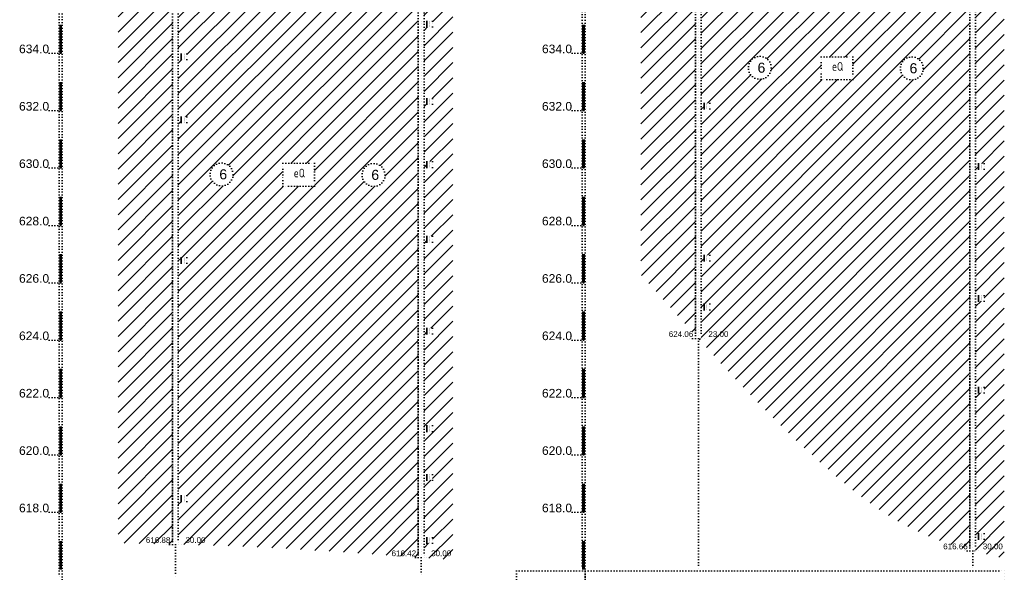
# Model space of a CAD drawing. Header units: millimetres. Extents: x -56135 to 1694203, y -446411 to -23139.
# Tile 40 of 256: x 224613 to 258932, y -137866 to -118606. Entities that reach past the tile are written whole.
import ezdxf

# ---------------------------------------------------------------- set-up
doc = ezdxf.new("R2010")
doc.units = ezdxf.units.MM
doc.linetypes.add('CONTI', pattern=[1, 0, 1])
doc.linetypes.add('L2', pattern=[1, 0, 1])
doc.layers.add('CUT_LRS', color=7, linetype='CONTI')
doc.layers.add('CUT_TST', color=7, linetype='CONTI')
doc.styles.get("Standard").update_dxf_attribs({"font": 'arial.ttf'})
pattern_1 = [(45, (-629.1493, -0.5), (-2.65165, 2.65165), [])]
pattern_2 = [(45, (-1329.967, 1.9), (-2.65165, 2.65165), [])]

# ---------------------------------------------------------------- blocks, each defined once
blk = doc.blocks.new('UZ_970')
at = {"layer": 'CUT_TST', "color": 0}
for p, q in [((0, 0), (0, 2)), ((0, 2), (2, 2)), ((0, 1.8), (2, 1.8)), ((0, 1.6), (2, 1.6)), ((0, 1.4), (2, 1.4)), ((0, 1.2), (2, 1.2)), ((0, 1), (2, 1)), ((0, 0.8), (2, 0.8)), ((0, 0.6), (2, 0.6)), ((0, 0.4), (2, 0.4)), ((0, 0.2), (2, 0.2)), ((2, 0), (0, 0)), ((2, 2), (2, 0))]:
    blk.add_line(p, q, dxfattribs=at)
blk = doc.blocks.new('разрезы геология 1-1')
at = {"layer": 'CUT_LRS', "linetype": 'Continuous'}
h = blk.add_hatch(dxfattribs=at)
h.set_pattern_fill('SUGL_D', color=256, scale=30, style=0)
h.set_pattern_definition(pattern_1)
h.paths.add_polyline_path([(-167.75, 264.2), (-186.75, 266.08), (-186.75, 4.54), (-179.65, 4.39), (-173.27, 4.24), (-167.75, 4.11)])
h.paths.add_polyline_path([(-184.15, 193.1), (-185.15, 191.1), (-186.15, 193.1)], flags=16)
h.paths.add_polyline_path([(-184.16, 186.6), (-175.02, 186.6), (-175.02, 189.6), (-184.16, 189.6)], flags=24)
h.paths.add_polyline_path([(-184.22, 190.38), (-171.08, 190.38), (-171.08, 193.82), (-184.22, 193.82)], flags=24)
h.paths.add_polyline_path([(-177.55, 4.1), (-170.12, 4.1), (-170.12, 7.1), (-177.55, 7.1)], flags=9)
h.paths.add_polyline_path([(-177.55, 264.1), (-169.7, 264.1), (-169.7, 267.1), (-177.55, 267.1)], flags=9)
h = blk.add_hatch(dxfattribs=at)
h.set_pattern_fill('SUGL_D', color=256, scale=30, style=0)
h.set_pattern_definition(pattern_1)
h.paths.add_polyline_path([(-82.1, 245.76), (-87.02, 247.04), (-92.51, 248.51), (-97.64, 249.91), (-102.5, 251.25), (-107.15, 252.54), (-111.66, 253.77), (-116.1, 254.97), (-120.55, 256.13), (-125.09, 257.26), (-129.8, 258.36), (-134.77, 259.43), (-140.09, 260.45), (-145.86, 261.44), (-152.17, 262.37), (-159.1, 263.26), (-165.75, 263.99), (-165.75, 4.06), (-162.35, 3.98), (-157.63, 3.86), (-153.27, 3.73), (-149.2, 3.6), (-145.31, 3.45), (-141.55, 3.3), (-137.89, 3.13), (-134.34, 2.95), (-130.92, 2.77), (-127.61, 2.59), (-124.44, 2.4), (-121.41, 2.22), (-118.51, 2.04), (-115.76, 1.87), (-113.12, 1.71), (-110.56, 1.55), (-108.03, 1.39), (-105.51, 1.22), (-102.95, 1.05), (-100.32, 0.88), (-97.58, 0.69), (-94.71, 0.48), (-91.68, 0.27), (-88.5, 0.04), (-85.16, -0.2), (-82.1, -0.43)])
h.paths.add_polyline_path([(-99.5, 230.5), (-100.5, 232.5), (-98.5, 232.5)], flags=16)
h.paths.add_polyline_path([(-162.75, 216.1), (-164.75, 216.1), (-164.75, 218.1), (-162.75, 218.1)], flags=16)
h.paths.add_polyline_path([(-162.75, 195.1), (-162.75, 193.1), (-164.75, 193.1), (-164.75, 195.1)], flags=16)
h.paths.add_polyline_path([(-162.75, 175.1), (-162.75, 173.1), (-164.75, 173.1), (-164.75, 175.1)], flags=16)
h.paths.add_polyline_path([(-162.75, 260.1), (-164.75, 260.1), (-164.75, 262.1), (-162.75, 262.1)], flags=16)
h.paths.add_polyline_path([(-162.75, 153.1), (-162.75, 151.1), (-164.75, 151.1), (-164.75, 153.1)], flags=16)
h.paths.add_polyline_path([(-118.27, 136.92), (-118.27, 128.92), (-129.27, 128.92), (-129.27, 132.92), (-129.27, 136.92)], flags=16)
h.paths.add_polyline_path([(-93.68, 132.9, -1), (-101.68, 132.9, -1)], flags=16)
h.paths.add_polyline_path([(-146.66, 133.08, -1), (-154.66, 133.08, -1)], flags=16)
h.paths.add_polyline_path([(-162.75, 104.1), (-162.75, 102.1), (-164.75, 102.1), (-164.75, 104.1)], flags=16)
h.paths.add_polyline_path([(-162.75, 21.1), (-162.75, 19.1), (-164.75, 19.1), (-164.75, 21.1)], flags=16)
h.paths.add_polyline_path([(-126.24, 135.79), (-121.31, 135.79), (-121.31, 131.28), (-126.24, 131.28)], flags=8)
h.paths.add_polyline_path([(-99.34, 135.52), (-95.83, 135.52), (-95.83, 130.27), (-99.34, 130.27)], flags=8)
h.paths.add_polyline_path([(-152.31, 135.71), (-148.81, 135.71), (-148.81, 130.46), (-152.31, 130.46)], flags=8)
h.paths.add_polyline_path([(-98.45, 226), (-89.74, 226), (-89.74, 229), (-98.45, 229)], flags=24)
h.paths.add_polyline_path([(-98.57, 229.78), (-85.72, 229.78), (-85.72, 233.22), (-98.57, 233.22)], flags=24)
h.paths.add_polyline_path([(-91.9, -0.5), (-84.47, -0.5), (-84.47, 2.5), (-91.9, 2.5)], flags=9)
h.paths.add_polyline_path([(-91.9, 245.5), (-84.47, 245.5), (-84.47, 248.5), (-91.9, 248.5)], flags=24)
h.paths.add_polyline_path([(-163.75, 4.1), (-157.32, 4.1), (-157.32, 7.1), (-163.75, 7.1)], flags=24)
h = blk.add_hatch(dxfattribs=at)
h.set_pattern_fill('SUGL_D', color=256, scale=30, style=0)
h.set_pattern_definition(pattern_2)
h.paths.add_polyline_path([(110.17, 261.86), (97.09, 261.34), (83.54, 260.89), (70.6, 260.54), (58.38, 260.27), (46.97, 260.08), (36.46, 259.96), (26.94, 259.9), (18.52, 259.9), (17.52, 259.9), (16.52, 259.9), (16.52, 75.9), (15.52, 75.9), (22.72, 67.93), (29.47, 60.66), (35.8, 54.03), (41.78, 47.97), (47.47, 42.41), (52.92, 37.28), (58.18, 32.51), (63.31, 28.04), (68.38, 23.8), (73.48, 19.81), (78.74, 16.08), (84.25, 12.63), (90.14, 9.46), (96.52, 6.61), (103.49, 4.08), (110.17, 2.18)])
h.paths.add_polyline_path([(69.32, 174.08), (69.32, 166.08), (58.32, 166.08), (58.32, 170.08), (58.32, 174.08)], flags=16)
h.paths.add_polyline_path([(93.91, 170.06, -1), (85.91, 170.06, -1)], flags=16)
h.paths.add_polyline_path([(40.93, 170.25, -1), (32.93, 170.25, -1)], flags=16)
h.paths.add_polyline_path([(92.77, 226.9), (91.77, 228.9), (93.77, 228.9)], flags=16)
h.paths.add_polyline_path([(19.52, 157.9), (19.52, 155.9), (17.52, 155.9), (17.52, 157.9)], flags=16)
h.paths.add_polyline_path([(19.52, 208.9), (17.52, 208.9), (17.52, 210.9), (19.52, 210.9)], flags=16)
h.paths.add_polyline_path([(19.52, 230.9), (17.52, 230.9), (17.52, 232.9), (19.52, 232.9)], flags=16)
h.paths.add_polyline_path([(19.52, 104.9), (19.52, 102.9), (17.52, 102.9), (17.52, 104.9)], flags=16)
h.paths.add_polyline_path([(19.52, 256.9), (17.52, 256.9), (17.52, 258.9), (19.52, 258.9)], flags=16)
h.paths.add_polyline_path([(19.52, 87.9), (19.52, 85.9), (17.52, 85.9), (17.52, 87.9)], flags=16)
h.paths.add_polyline_path([(61.35, 172.95), (66.28, 172.95), (66.28, 168.45), (61.35, 168.45)], flags=8)
h.paths.add_polyline_path([(88.25, 172.69), (91.75, 172.69), (91.75, 167.43), (88.25, 167.43)], flags=8)
h.paths.add_polyline_path([(35.27, 172.87), (38.78, 172.87), (38.78, 167.62), (35.27, 167.62)], flags=8)
h.paths.add_polyline_path([(93.78, 222.4), (102.92, 222.4), (102.92, 225.4), (93.78, 225.4)], flags=24)
h.paths.add_polyline_path([(93.69, 226.18), (106.55, 226.18), (106.55, 229.62), (93.69, 229.62)], flags=24)
h.paths.add_polyline_path([(100.36, 1.9), (107.79, 1.9), (107.79, 4.9), (100.36, 4.9)], flags=9)
h.paths.add_polyline_path([(18.51, 75.9), (24.94, 75.9), (24.94, 78.9), (18.51, 78.9)], flags=24)
h = blk.add_hatch(dxfattribs=at)
h.set_pattern_fill('SUGL_D', color=256, scale=30, style=0)
h.set_pattern_definition(pattern_2)
h.paths.add_polyline_path([(122.17, 262.36), (112.17, 261.94), (112.17, 1.9), (111.17, 1.9), (122.17, -0.89)])
h.paths.add_polyline_path([(115.17, 198.9), (115.17, 196.9), (113.17, 196.9), (113.17, 198.9)], flags=16)
h.paths.add_polyline_path([(115.17, 229.9), (113.17, 229.9), (113.17, 231.9), (115.17, 231.9)], flags=16)
h.paths.add_polyline_path([(115.17, 248.9), (113.17, 248.9), (113.17, 250.9), (115.17, 250.9)], flags=16)
h.paths.add_polyline_path([(115.17, 136.9), (115.17, 134.9), (113.17, 134.9), (113.17, 136.9)], flags=16)
h.paths.add_polyline_path([(115.17, 90.9), (115.17, 88.9), (113.17, 88.9), (113.17, 90.9)], flags=16)
h.paths.add_polyline_path([(115.17, 58.9), (115.17, 56.9), (113.17, 56.9), (113.17, 58.9)], flags=16)
h.paths.add_polyline_path([(115.17, 7.9), (115.17, 5.9), (113.17, 5.9), (113.17, 7.9)], flags=16)
h.paths.add_polyline_path([(114.16, 1.9), (120.59, 1.9), (120.59, 4.9), (114.16, 4.9)], flags=24)
h = blk.add_hatch(dxfattribs=at)
h.set_pattern_fill('SUGL_D', color=256, scale=30, style=0)
h.set_pattern_definition(pattern_2)
h.paths.add_polyline_path([(14.52, 259.9), (-4.48, 259.9), (-4.48, 98.08), (14.52, 77.01)])
h.paths.add_polyline_path([(-1.88, 241.9), (-2.88, 239.9), (-3.88, 241.9)], flags=16)
h.paths.add_polyline_path([(-1.91, 235.4), (7.52, 235.4), (7.52, 238.4), (-1.91, 238.4)], flags=24)
h.paths.add_polyline_path([(-1.96, 239.18), (10.9, 239.18), (10.9, 242.62), (-1.96, 242.62)], flags=24)
h = blk.add_hatch(dxfattribs=at)
h.set_pattern_fill('SUGL_D', color=256, scale=30, style=0)
h.set_pattern_definition(pattern_1)
h.paths.add_polyline_path([(-70.1, 242.66), (-80.1, 245.24), (-80.1, -0.58), (-77.99, -0.73), (-74.13, -1.02), (-70.1, -1.31)])
h.paths.add_polyline_path([(-77.1, 186.5), (-77.1, 184.5), (-79.1, 184.5), (-79.1, 186.5)], flags=16)
h.paths.add_polyline_path([(-79.1, 213.5), (-79.1, 215.5), (-77.1, 215.5), (-77.1, 213.5)], flags=16)
h.paths.add_polyline_path([(-77.1, 159.5), (-77.1, 157.5), (-79.1, 157.5), (-79.1, 159.5)], flags=16)
h.paths.add_polyline_path([(-79.1, 236.5), (-79.1, 238.5), (-77.1, 238.5), (-77.1, 236.5)], flags=16)
h.paths.add_polyline_path([(-77.1, 137.5), (-77.1, 135.5), (-79.1, 135.5), (-79.1, 137.5)], flags=16)
h.paths.add_polyline_path([(-77.1, 111.5), (-77.1, 109.5), (-79.1, 109.5), (-79.1, 111.5)], flags=16)
h.paths.add_polyline_path([(-77.1, 79.5), (-77.1, 77.5), (-79.1, 77.5), (-79.1, 79.5)], flags=16)
h.paths.add_polyline_path([(-77.1, 45.5), (-77.1, 43.5), (-79.1, 43.5), (-79.1, 45.5)], flags=16)
h.paths.add_polyline_path([(-77.1, 28.5), (-77.1, 26.5), (-79.1, 26.5), (-79.1, 28.5)], flags=16)
h.paths.add_polyline_path([(-77.1, 6.5), (-77.1, 4.5), (-79.1, 4.5), (-79.1, 6.5)], flags=16)
h.paths.add_polyline_path([(-78.1, -0.5), (-71.67, -0.5), (-71.67, 2.5), (-78.1, 2.5)], flags=24)
for p, q in [((-24.98, 308.94), (-24.98, -5.1)), ((-23.98, 308.94), (-23.98, -18.1)), ((-207.25, 307.15), (-207.25, -7.5)), ((-206.25, 307.15), (-206.25, -20.5)), ((14.52, 305.9), (14.52, 75.9)), ((16.52, 305.9), (16.52, 75.9)), ((-167.75, 304.1), (-167.75, 4.1)), ((-165.75, 304.1), (-165.75, 4.1)), ((-82.1, 299.5), (-82.1, -0.5)), ((-80.1, 299.5), (-80.1, -0.5)), ((110.17, 301.9), (110.17, 1.9)), ((112.17, 301.9), (112.17, 1.9)), ((-167.75, 186.1), (-165.75, 186.1)), ((-82.1, 186.5), (-80.1, 186.5)), ((-82.1, 185.5), (-80.1, 185.5)), ((14.52, 186.9), (16.52, 186.9)), ((14.52, 185.9), (16.52, 185.9)), ((110.17, 186.9), (112.17, 186.9)), ((110.17, 185.9), (112.17, 185.9)), ((-167.75, 185.1), (-165.75, 185.1)), ((-167.75, 184.1), (-165.75, 184.1)), ((-167.75, 183.1), (-165.75, 183.1)), ((-167.75, 182.1), (-165.75, 182.1)), ((-82.1, 184.5), (-80.1, 184.5)), ((-82.1, 183.5), (-80.1, 183.5)), ((-82.1, 182.5), (-80.1, 182.5)), ((14.52, 184.9), (16.52, 184.9)), ((14.52, 183.9), (16.52, 183.9)), ((14.52, 182.9), (16.52, 182.9)), ((14.52, 181.9), (16.52, 181.9)), ((110.17, 184.9), (112.17, 184.9)), ((110.17, 183.9), (112.17, 183.9)), ((110.17, 182.9), (112.17, 182.9)), ((110.17, 181.9), (112.17, 181.9)), ((-167.75, 181.1), (-165.75, 181.1)), ((-167.75, 180.1), (-165.75, 180.1)), ((-167.75, 179.1), (-165.75, 179.1)), ((-82.1, 181.5), (-80.1, 181.5)), ((-82.1, 180.5), (-80.1, 180.5)), ((-82.1, 179.5), (-80.1, 179.5)), ((-82.1, 178.5), (-80.1, 178.5)), ((14.52, 180.9), (16.52, 180.9)), ((14.52, 179.9), (16.52, 179.9)), ((14.52, 178.9), (16.52, 178.9)), ((110.17, 180.9), (112.17, 180.9)), ((110.17, 179.9), (112.17, 179.9)), ((110.17, 178.9), (112.17, 178.9)), ((-210.75, 175.3), (-204.75, 175.3)), ((-167.75, 178.1), (-165.75, 178.1)), ((-167.75, 177.1), (-165.75, 177.1)), ((-167.75, 176.1), (-165.75, 176.1)), ((-167.75, 175.1), (-165.75, 175.1)), ((-82.1, 177.5), (-80.1, 177.5)), ((-82.1, 176.5), (-80.1, 176.5)), ((-82.1, 175.5), (-80.1, 175.5)), ((-28.48, 175.3), (-22.48, 175.3)), ((14.52, 177.9), (16.52, 177.9)), ((14.52, 176.9), (16.52, 176.9)), ((14.52, 175.9), (16.52, 175.9)), ((110.17, 177.9), (112.17, 177.9)), ((110.17, 176.9), (112.17, 176.9)), ((110.17, 175.9), (112.17, 175.9)), ((-167.75, 174.1), (-165.75, 174.1)), ((-167.75, 173.1), (-165.75, 173.1)), ((-167.75, 172.1), (-165.75, 172.1)), ((-82.1, 174.5), (-80.1, 174.5)), ((-82.1, 173.5), (-80.1, 173.5)), ((-82.1, 172.5), (-80.1, 172.5)), ((14.52, 174.9), (16.52, 174.9)), ((14.52, 173.9), (16.52, 173.9)), ((14.52, 172.9), (16.52, 172.9)), ((14.52, 171.9), (16.52, 171.9)), ((110.17, 174.9), (112.17, 174.9)), ((110.17, 173.9), (112.17, 173.9)), ((110.17, 172.9), (112.17, 172.9)), ((110.17, 171.9), (112.17, 171.9)), ((-167.75, 171.1), (-165.75, 171.1)), ((-167.75, 170.1), (-165.75, 170.1)), ((-167.75, 169.1), (-165.75, 169.1)), ((-82.1, 171.5), (-80.1, 171.5)), ((-82.1, 170.5), (-80.1, 170.5)), ((-82.1, 169.5), (-80.1, 169.5)), ((-82.1, 168.5), (-80.1, 168.5)), ((14.52, 170.9), (16.52, 170.9)), ((14.52, 169.9), (16.52, 169.9)), ((14.52, 168.9), (16.52, 168.9)), ((110.17, 170.9), (112.17, 170.9)), ((110.17, 169.9), (112.17, 169.9)), ((110.17, 168.9), (112.17, 168.9)), ((-167.75, 168.1), (-165.75, 168.1)), ((-167.75, 167.1), (-165.75, 167.1)), ((-167.75, 166.1), (-165.75, 166.1)), ((-167.75, 165.1), (-165.75, 165.1)), ((-82.1, 167.5), (-80.1, 167.5)), ((-82.1, 166.5), (-80.1, 166.5)), ((-82.1, 165.5), (-80.1, 165.5)), ((14.52, 167.9), (16.52, 167.9)), ((14.52, 166.9), (16.52, 166.9)), ((14.52, 165.9), (16.52, 165.9)), ((14.52, 164.9), (16.52, 164.9)), ((110.17, 167.9), (112.17, 167.9)), ((110.17, 166.9), (112.17, 166.9)), ((110.17, 165.9), (112.17, 165.9)), ((110.17, 164.9), (112.17, 164.9)), ((-167.75, 164.1), (-165.75, 164.1)), ((-167.75, 163.1), (-165.75, 163.1)), ((-167.75, 162.1), (-165.75, 162.1)), ((-82.1, 164.5), (-80.1, 164.5)), ((-82.1, 163.5), (-80.1, 163.5)), ((-82.1, 162.5), (-80.1, 162.5)), ((-82.1, 161.5), (-80.1, 161.5)), ((14.52, 163.9), (16.52, 163.9)), ((14.52, 162.9), (16.52, 162.9)), ((14.52, 161.9), (16.52, 161.9)), ((110.17, 163.9), (112.17, 163.9)), ((110.17, 162.9), (112.17, 162.9)), ((110.17, 161.9), (112.17, 161.9)), ((-167.75, 161.1), (-165.75, 161.1)), ((-167.75, 160.1), (-165.75, 160.1)), ((-167.75, 159.1), (-165.75, 159.1)), ((-167.75, 158.1), (-165.75, 158.1)), ((-82.1, 160.5), (-80.1, 160.5)), ((-82.1, 159.5), (-80.1, 159.5)), ((-82.1, 158.5), (-80.1, 158.5)), ((14.52, 160.9), (16.52, 160.9)), ((14.52, 159.9), (16.52, 159.9)), ((14.52, 159.9), (16.52, 159.9)), ((14.52, 159.9), (16.52, 159.9)), ((14.52, 159.9), (16.52, 159.9)), ((14.52, 157.9), (16.52, 157.9)), ((110.17, 160.9), (112.17, 160.9)), ((110.17, 159.9), (112.17, 159.9)), ((110.17, 158.9), (112.17, 158.9)), ((110.17, 157.9), (112.17, 157.9)), ((-210.75, 155.3), (-204.75, 155.3)), ((-167.75, 157.1), (-165.75, 157.1)), ((-167.75, 156.1), (-165.75, 156.1)), ((-167.75, 155.1), (-165.75, 155.1)), ((-82.1, 157.5), (-80.1, 157.5)), ((-82.1, 156.5), (-80.1, 156.5)), ((-82.1, 155.5), (-80.1, 155.5)), ((-82.1, 154.5), (-80.1, 154.5)), ((-28.48, 155.3), (-22.48, 155.3)), ((14.52, 155.9), (16.52, 155.9)), ((110.17, 156.9), (112.17, 156.9)), ((110.17, 155.9), (112.17, 155.9)), ((110.17, 154.9), (112.17, 154.9)), ((-167.75, 154.1), (-165.75, 154.1)), ((-167.75, 153.1), (-165.75, 153.1)), ((-167.75, 152.1), (-165.75, 152.1)), ((-167.75, 151.1), (-165.75, 151.1)), ((-82.1, 153.5), (-80.1, 153.5)), ((-82.1, 152.5), (-80.1, 152.5)), ((-82.1, 151.5), (-80.1, 151.5)), ((14.52, 153.9), (16.52, 153.9)), ((14.52, 151.9), (16.52, 151.9)), ((110.17, 153.9), (112.17, 153.9)), ((110.17, 152.9), (112.17, 152.9)), ((110.17, 151.9), (112.17, 151.9)), ((-167.75, 150.1), (-165.75, 150.1)), ((-167.75, 149.1), (-165.75, 149.1)), ((-167.75, 148.1), (-165.75, 148.1)), ((-82.1, 150.5), (-80.1, 150.5)), ((-82.1, 149.5), (-80.1, 149.5)), ((-82.1, 148.5), (-80.1, 148.5)), ((14.52, 149.9), (16.52, 149.9)), ((14.52, 147.9), (16.52, 147.9)), ((110.17, 150.9), (112.17, 150.9)), ((110.17, 149.9), (112.17, 149.9)), ((110.17, 148.9), (112.17, 148.9)), ((110.17, 147.9), (112.17, 147.9)), ((-167.75, 147.1), (-165.75, 147.1)), ((-167.75, 146.1), (-165.75, 146.1)), ((-167.75, 145.1), (-165.75, 145.1)), ((-82.1, 147.5), (-80.1, 147.5)), ((-82.1, 146.5), (-80.1, 146.5)), ((-82.1, 145.5), (-80.1, 145.5)), ((-82.1, 144.5), (-80.1, 144.5)), ((14.52, 145.9), (16.52, 145.9)), ((14.52, 145.9), (16.52, 145.9)), ((14.52, 145.9), (16.52, 145.9)), ((14.52, 145.9), (16.52, 145.9)), ((14.52, 144.9), (16.52, 144.9)), ((110.17, 146.9), (112.17, 146.9)), ((110.17, 145.9), (112.17, 145.9)), ((110.17, 144.9), (112.17, 144.9)), ((-167.75, 144.1), (-165.75, 144.1)), ((-167.75, 143.1), (-165.75, 143.1)), ((-167.75, 142.1), (-165.75, 142.1)), ((-167.75, 141.1), (-165.75, 141.1)), ((-82.1, 143.5), (-80.1, 143.5)), ((-82.1, 142.5), (-80.1, 142.5)), ((-82.1, 141.5), (-80.1, 141.5)), ((14.52, 143.9), (16.52, 143.9)), ((14.52, 142.9), (16.52, 142.9)), ((14.52, 141.9), (16.52, 141.9)), ((14.52, 140.9), (16.52, 140.9)), ((110.17, 143.9), (112.17, 143.9)), ((110.17, 142.9), (112.17, 142.9)), ((110.17, 141.9), (112.17, 141.9)), ((110.17, 140.9), (112.17, 140.9)), ((-167.75, 140.1), (-165.75, 140.1)), ((-167.75, 139.1), (-165.75, 139.1)), ((-167.75, 138.1), (-165.75, 138.1)), ((-82.1, 140.5), (-80.1, 140.5)), ((-82.1, 139.5), (-80.1, 139.5)), ((-82.1, 138.5), (-80.1, 138.5)), ((-82.1, 137.5), (-80.1, 137.5)), ((14.52, 139.9), (16.52, 139.9)), ((14.52, 138.9), (16.52, 138.9)), ((14.52, 137.9), (16.52, 137.9)), ((110.17, 139.9), (112.17, 139.9)), ((110.17, 138.9), (112.17, 138.9)), ((110.17, 137.9), (112.17, 137.9)), ((-210.75, 135.3), (-204.75, 135.3)), ((-167.75, 137.1), (-165.75, 137.1)), ((-167.75, 136.1), (-165.75, 136.1)), ((-167.75, 135.1), (-165.75, 135.1)), ((-167.75, 134.1), (-165.75, 134.1)), ((-82.1, 136.5), (-80.1, 136.5)), ((-82.1, 135.5), (-80.1, 135.5)), ((-82.1, 134.5), (-80.1, 134.5)), ((-28.48, 135.3), (-22.48, 135.3)), ((14.52, 136.9), (16.52, 136.9)), ((14.52, 135.9), (16.52, 135.9)), ((14.52, 134.9), (16.52, 134.9)), ((14.52, 133.9), (16.52, 133.9)), ((110.17, 136.9), (112.17, 136.9)), ((110.17, 135.9), (112.17, 135.9)), ((110.17, 134.9), (112.17, 134.9)), ((110.17, 133.9), (112.17, 133.9)), ((-167.75, 133.1), (-165.75, 133.1)), ((-167.75, 132.1), (-165.75, 132.1)), ((-167.75, 131.1), (-165.75, 131.1)), ((-82.1, 133.5), (-80.1, 133.5)), ((-82.1, 132.5), (-80.1, 132.5)), ((-82.1, 131.5), (-80.1, 131.5)), ((-82.1, 130.5), (-80.1, 130.5)), ((14.52, 132.9), (16.52, 132.9)), ((14.52, 131.9), (16.52, 131.9)), ((14.52, 130.9), (16.52, 130.9)), ((110.17, 132.9), (112.17, 132.9)), ((110.17, 131.9), (112.17, 131.9)), ((110.17, 130.9), (112.17, 130.9)), ((-167.75, 130.1), (-165.75, 130.1)), ((-167.75, 129.1), (-165.75, 129.1)), ((-167.75, 128.1), (-165.75, 128.1)), ((-167.75, 127.1), (-165.75, 127.1)), ((-82.1, 129.5), (-80.1, 129.5)), ((-82.1, 128.5), (-80.1, 128.5)), ((-82.1, 127.5), (-80.1, 127.5)), ((14.52, 129.9), (16.52, 129.9)), ((14.52, 128.9), (16.52, 128.9)), ((14.52, 127.9), (16.52, 127.9)), ((110.17, 129.9), (112.17, 129.9)), ((110.17, 128.9), (112.17, 128.9)), ((110.17, 127.9), (112.17, 127.9)), ((-167.75, 126.1), (-165.75, 126.1)), ((-167.75, 125.1), (-165.75, 125.1)), ((-167.75, 124.1), (-165.75, 124.1)), ((-82.1, 126.5), (-80.1, 126.5)), ((-82.1, 125.5), (-80.1, 125.5)), ((-82.1, 124.5), (-80.1, 124.5)), ((14.52, 126.9), (16.52, 126.9)), ((14.52, 125.9), (16.52, 125.9)), ((14.52, 124.9), (16.52, 124.9)), ((14.52, 123.9), (16.52, 123.9)), ((110.17, 126.9), (112.17, 126.9)), ((110.17, 125.9), (112.17, 125.9)), ((110.17, 124.9), (112.17, 124.9)), ((110.17, 123.9), (112.17, 123.9)), ((-167.75, 123.1), (-165.75, 123.1)), ((-167.75, 122.1), (-165.75, 122.1)), ((-167.75, 121.1), (-165.75, 121.1)), ((-82.1, 123.5), (-80.1, 123.5)), ((-82.1, 122.5), (-80.1, 122.5)), ((-82.1, 121.5), (-80.1, 121.5)), ((-82.1, 120.5), (-80.1, 120.5)), ((14.52, 122.9), (16.52, 122.9)), ((14.52, 121.9), (16.52, 121.9)), ((14.52, 120.9), (16.52, 120.9)), ((110.17, 122.9), (112.17, 122.9)), ((110.17, 121.9), (112.17, 121.9)), ((110.17, 120.9), (112.17, 120.9)), ((-167.75, 120.1), (-165.75, 120.1)), ((-167.75, 119.1), (-165.75, 119.1)), ((-167.75, 118.1), (-165.75, 118.1)), ((-167.75, 117.1), (-165.75, 117.1)), ((-82.1, 119.5), (-80.1, 119.5)), ((-82.1, 118.5), (-80.1, 118.5)), ((-82.1, 117.5), (-80.1, 117.5)), ((14.52, 119.9), (16.52, 119.9)), ((14.52, 118.9), (16.52, 118.9)), ((14.52, 117.9), (16.52, 117.9)), ((14.52, 116.9), (16.52, 116.9)), ((110.17, 119.9), (112.17, 119.9)), ((110.17, 118.9), (112.17, 118.9)), ((110.17, 117.9), (112.17, 117.9)), ((110.17, 116.9), (112.17, 116.9)), ((-210.75, 115.3), (-204.75, 115.3)), ((-167.75, 116.1), (-165.75, 116.1)), ((-167.75, 115.1), (-165.75, 115.1)), ((-167.75, 114.1), (-165.75, 114.1)), ((-82.1, 116.5), (-80.1, 116.5)), ((-82.1, 115.5), (-80.1, 115.5)), ((-82.1, 114.5), (-80.1, 114.5)), ((-82.1, 113.5), (-80.1, 113.5)), ((-28.48, 115.3), (-22.48, 115.3)), ((14.52, 115.9), (16.52, 115.9)), ((14.52, 114.9), (16.52, 114.9)), ((14.52, 113.9), (16.52, 113.9)), ((110.17, 115.9), (112.17, 115.9)), ((110.17, 114.9), (112.17, 114.9)), ((110.17, 113.9), (112.17, 113.9)), ((-167.75, 113.1), (-165.75, 113.1)), ((-167.75, 112.1), (-165.75, 112.1)), ((-167.75, 111.1), (-165.75, 111.1)), ((-167.75, 110.1), (-165.75, 110.1)), ((-82.1, 112.5), (-80.1, 112.5)), ((-82.1, 111.5), (-80.1, 111.5)), ((-82.1, 110.5), (-80.1, 110.5)), ((14.52, 112.9), (16.52, 112.9)), ((14.52, 111.9), (16.52, 111.9)), ((14.52, 110.9), (16.52, 110.9)), ((14.52, 109.9), (16.52, 109.9)), ((110.17, 112.9), (112.17, 112.9)), ((110.17, 111.9), (112.17, 111.9)), ((110.17, 110.9), (112.17, 110.9)), ((110.17, 109.9), (112.17, 109.9)), ((-167.75, 109.1), (-165.75, 109.1)), ((-167.75, 108.1), (-165.75, 108.1)), ((-167.75, 107.1), (-165.75, 107.1)), ((-82.1, 109.5), (-80.1, 109.5)), ((-82.1, 108.5), (-80.1, 108.5)), ((-82.1, 107.5), (-80.1, 107.5)), ((-82.1, 106.5), (-80.1, 106.5)), ((14.52, 108.9), (16.52, 108.9)), ((14.52, 107.9), (16.52, 107.9)), ((14.52, 106.9), (16.52, 106.9)), ((110.17, 108.9), (112.17, 108.9)), ((110.17, 107.9), (112.17, 107.9)), ((110.17, 106.9), (112.17, 106.9)), ((-167.75, 106.1), (-165.75, 106.1)), ((-167.75, 105.1), (-165.75, 105.1)), ((-167.75, 104.1), (-165.75, 104.1)), ((-167.75, 103.1), (-165.75, 103.1)), ((-82.1, 105.5), (-80.1, 105.5)), ((-82.1, 104.5), (-80.1, 104.5)), ((-82.1, 103.5), (-80.1, 103.5)), ((14.52, 105.9), (16.52, 105.9)), ((14.52, 104.9), (16.52, 104.9)), ((14.52, 103.9), (16.52, 103.9)), ((110.17, 105.9), (112.17, 105.9)), ((110.17, 104.9), (112.17, 104.9)), ((110.17, 103.9), (112.17, 103.9)), ((-167.75, 102.1), (-165.75, 102.1)), ((-167.75, 101.1), (-165.75, 101.1)), ((-167.75, 100.1), (-165.75, 100.1)), ((-82.1, 102.5), (-80.1, 102.5)), ((-82.1, 101.5), (-80.1, 101.5)), ((-82.1, 100.5), (-80.1, 100.5)), ((14.52, 102.9), (16.52, 102.9)), ((14.52, 101.9), (16.52, 101.9)), ((14.52, 100.9), (16.52, 100.9)), ((14.52, 99.9), (16.52, 99.9)), ((110.17, 102.9), (112.17, 102.9)), ((110.17, 101.9), (112.17, 101.9)), ((110.17, 100.9), (112.17, 100.9)), ((110.17, 99.9), (112.17, 99.9)), ((-167.75, 99.1), (-165.75, 99.1)), ((-167.75, 98.1), (-165.75, 98.1)), ((-167.75, 97.1), (-165.75, 97.1)), ((-167.75, 96.1), (-165.75, 96.1)), ((-82.1, 99.5), (-80.1, 99.5)), ((-82.1, 98.5), (-80.1, 98.5)), ((-82.1, 97.5), (-80.1, 97.5)), ((-82.1, 96.5), (-80.1, 96.5)), ((14.52, 98.9), (16.52, 98.9)), ((14.52, 97.9), (16.52, 97.9)), ((14.52, 96.9), (16.52, 96.9)), ((110.17, 98.9), (112.17, 98.9)), ((110.17, 97.9), (112.17, 97.9)), ((110.17, 96.9), (112.17, 96.9)), ((-210.75, 95.3), (-204.75, 95.3)), ((-167.75, 95.1), (-165.75, 95.1)), ((-167.75, 94.1), (-165.75, 94.1)), ((-167.75, 93.1), (-165.75, 93.1)), ((-82.1, 95.5), (-80.1, 95.5)), ((-82.1, 94.5), (-80.1, 94.5)), ((-82.1, 93.5), (-80.1, 93.5)), ((-28.48, 95.3), (-22.48, 95.3)), ((14.52, 95.9), (16.52, 95.9)), ((14.52, 94.9), (16.52, 94.9)), ((14.52, 93.9), (16.52, 93.9)), ((14.52, 92.9), (16.52, 92.9)), ((110.17, 95.9), (112.17, 95.9)), ((110.17, 94.9), (112.17, 94.9)), ((110.17, 93.9), (112.17, 93.9)), ((110.17, 92.9), (112.17, 92.9)), ((-167.75, 92.1), (-165.75, 92.1)), ((-167.75, 91.1), (-165.75, 91.1)), ((-167.75, 90.1), (-165.75, 90.1)), ((-82.1, 92.5), (-80.1, 92.5)), ((-82.1, 91.5), (-80.1, 91.5)), ((-82.1, 90.5), (-80.1, 90.5)), ((-82.1, 89.5), (-80.1, 89.5)), ((14.52, 91.9), (16.52, 91.9)), ((14.52, 90.9), (16.52, 90.9)), ((14.52, 89.9), (16.52, 89.9)), ((110.17, 91.9), (112.17, 91.9)), ((110.17, 90.9), (112.17, 90.9)), ((110.17, 89.9), (112.17, 89.9)), ((-167.75, 89.1), (-165.75, 89.1)), ((-167.75, 88.1), (-165.75, 88.1)), ((-167.75, 87.1), (-165.75, 87.1)), ((-167.75, 86.1), (-165.75, 86.1)), ((-82.1, 88.5), (-80.1, 88.5)), ((-82.1, 87.5), (-80.1, 87.5)), ((-82.1, 86.5), (-80.1, 86.5)), ((14.52, 88.9), (16.52, 88.9)), ((14.52, 87.9), (16.52, 87.9)), ((14.52, 86.9), (16.52, 86.9)), ((14.52, 85.9), (16.52, 85.9)), ((110.17, 88.9), (112.17, 88.9)), ((110.17, 87.9), (112.17, 87.9)), ((110.17, 86.9), (112.17, 86.9)), ((110.17, 85.9), (112.17, 85.9)), ((-167.75, 85.1), (-165.75, 85.1)), ((-167.75, 84.1), (-165.75, 84.1)), ((-167.75, 83.1), (-165.75, 83.1)), ((-82.1, 85.5), (-80.1, 85.5)), ((-82.1, 84.5), (-80.1, 84.5)), ((-82.1, 83.5), (-80.1, 83.5)), ((-82.1, 82.5), (-80.1, 82.5)), ((14.52, 84.9), (16.52, 84.9)), ((14.52, 83.9), (16.52, 83.9)), ((14.52, 82.9), (16.52, 82.9)), ((110.17, 84.9), (112.17, 84.9)), ((110.17, 83.9), (112.17, 83.9)), ((110.17, 82.9), (112.17, 82.9)), ((-167.75, 82.1), (-165.75, 82.1)), ((-167.75, 81.1), (-165.75, 81.1)), ((-167.75, 80.1), (-165.75, 80.1)), ((-167.75, 79.1), (-165.75, 79.1)), ((-82.1, 81.5), (-80.1, 81.5)), ((-82.1, 80.5), (-80.1, 80.5)), ((-82.1, 79.5), (-80.1, 79.5)), ((14.52, 81.9), (16.52, 81.9)), ((14.52, 80.9), (16.52, 80.9)), ((14.52, 79.9), (16.52, 79.9)), ((110.17, 81.9), (112.17, 81.9)), ((110.17, 80.9), (112.17, 80.9)), ((110.17, 79.9), (112.17, 79.9)), ((-167.75, 78.1), (-165.75, 78.1)), ((-167.75, 77.1), (-165.75, 77.1)), ((-167.75, 76.1), (-165.75, 76.1)), ((-82.1, 78.5), (-80.1, 78.5)), ((-82.1, 77.5), (-80.1, 77.5)), ((-82.1, 76.5), (-80.1, 76.5)), ((12.52, 75.9), (13.52, 75.9)), ((13.52, 75.9), (15.52, 75.9)), ((14.52, 78.9), (16.52, 78.9)), ((14.52, 77.9), (16.52, 77.9)), ((14.52, 76.9), (16.52, 76.9)), ((14.52, 75.9), (16.52, 75.9)), ((14.52, 75.9), (16.52, 75.9)), ((14.52, 75.9), (16.52, 75.9)), ((15.52, 75.9), (17.52, 75.9)), ((15.52, 75.9), (15.52, -5.1)), ((17.52, 75.9), (18.52, 75.9)), ((110.17, 78.9), (112.17, 78.9)), ((110.17, 77.9), (112.17, 77.9)), ((110.17, 76.9), (112.17, 76.9)), ((110.17, 75.9), (112.17, 75.9)), ((-210.75, 75.3), (-204.75, 75.3)), ((-167.75, 75.1), (-165.75, 75.1)), ((-167.75, 74.1), (-165.75, 74.1)), ((-167.75, 73.1), (-165.75, 73.1)), ((-167.75, 72.1), (-165.75, 72.1)), ((-82.1, 75.5), (-80.1, 75.5)), ((-82.1, 74.5), (-80.1, 74.5)), ((-82.1, 73.5), (-80.1, 73.5)), ((-82.1, 72.5), (-80.1, 72.5)), ((-28.48, 75.3), (-22.48, 75.3)), ((110.17, 74.9), (112.17, 74.9)), ((110.17, 73.9), (112.17, 73.9)), ((110.17, 72.9), (112.17, 72.9)), ((-167.75, 71.1), (-165.75, 71.1)), ((-167.75, 70.1), (-165.75, 70.1)), ((-167.75, 69.1), (-165.75, 69.1)), ((-82.1, 71.5), (-80.1, 71.5)), ((-82.1, 70.5), (-80.1, 70.5)), ((-82.1, 69.5), (-80.1, 69.5)), ((110.17, 71.9), (112.17, 71.9)), ((110.17, 70.9), (112.17, 70.9)), ((110.17, 69.9), (112.17, 69.9)), ((110.17, 68.9), (112.17, 68.9)), ((-167.75, 68.1), (-165.75, 68.1)), ((-167.75, 67.1), (-165.75, 67.1)), ((-167.75, 66.1), (-165.75, 66.1)), ((-82.1, 68.5), (-80.1, 68.5)), ((-82.1, 67.5), (-80.1, 67.5)), ((-82.1, 66.5), (-80.1, 66.5)), ((-82.1, 65.5), (-80.1, 65.5)), ((110.17, 67.9), (112.17, 67.9)), ((110.17, 66.9), (112.17, 66.9)), ((110.17, 65.9), (112.17, 65.9)), ((-167.75, 65.1), (-165.75, 65.1)), ((-167.75, 64.1), (-165.75, 64.1)), ((-167.75, 63.1), (-165.75, 63.1)), ((-167.75, 62.1), (-165.75, 62.1)), ((-82.1, 64.5), (-80.1, 64.5)), ((-82.1, 63.5), (-80.1, 63.5)), ((-82.1, 62.5), (-80.1, 62.5)), ((110.17, 64.9), (112.17, 64.9)), ((110.17, 63.9), (112.17, 63.9)), ((110.17, 62.9), (112.17, 62.9)), ((110.17, 61.9), (112.17, 61.9)), ((-167.75, 61.1), (-165.75, 61.1)), ((-167.75, 60.1), (-165.75, 60.1)), ((-167.75, 59.1), (-165.75, 59.1)), ((-82.1, 61.5), (-80.1, 61.5)), ((-82.1, 60.5), (-80.1, 60.5)), ((-82.1, 59.5), (-80.1, 59.5)), ((-82.1, 58.5), (-80.1, 58.5)), ((110.17, 60.9), (112.17, 60.9)), ((110.17, 59.9), (112.17, 59.9)), ((110.17, 58.9), (112.17, 58.9)), ((-210.75, 55.3), (-204.75, 55.3)), ((-167.75, 58.1), (-165.75, 58.1)), ((-167.75, 57.1), (-165.75, 57.1)), ((-167.75, 56.1), (-165.75, 56.1)), ((-167.75, 55.1), (-165.75, 55.1)), ((-82.1, 57.5), (-80.1, 57.5)), ((-82.1, 56.5), (-80.1, 56.5)), ((-82.1, 55.5), (-80.1, 55.5)), ((-28.48, 55.3), (-22.48, 55.3)), ((110.17, 57.9), (112.17, 57.9)), ((110.17, 56.9), (112.17, 56.9)), ((110.17, 55.9), (112.17, 55.9)), ((-167.75, 54.1), (-165.75, 54.1)), ((-167.75, 53.1), (-165.75, 53.1)), ((-167.75, 52.1), (-165.75, 52.1)), ((-82.1, 54.5), (-80.1, 54.5)), ((-82.1, 53.5), (-80.1, 53.5)), ((-82.1, 52.5), (-80.1, 52.5)), ((-82.1, 51.5), (-80.1, 51.5)), ((110.17, 54.9), (112.17, 54.9)), ((110.17, 53.9), (112.17, 53.9)), ((110.17, 52.9), (112.17, 52.9)), ((110.17, 51.9), (112.17, 51.9)), ((-167.75, 51.1), (-165.75, 51.1)), ((-167.75, 50.1), (-165.75, 50.1)), ((-167.75, 49.1), (-165.75, 49.1)), ((-167.75, 48.1), (-165.75, 48.1)), ((-82.1, 50.5), (-80.1, 50.5)), ((-82.1, 49.5), (-80.1, 49.5)), ((-82.1, 48.5), (-80.1, 48.5)), ((110.17, 50.9), (112.17, 50.9)), ((110.17, 49.9), (112.17, 49.9)), ((110.17, 48.9), (112.17, 48.9)), ((-167.75, 47.1), (-165.75, 47.1)), ((-167.75, 46.1), (-165.75, 46.1)), ((-167.75, 45.1), (-165.75, 45.1)), ((-82.1, 47.5), (-80.1, 47.5)), ((-82.1, 46.5), (-80.1, 46.5)), ((-82.1, 45.5), (-80.1, 45.5)), ((110.17, 47.9), (112.17, 47.9)), ((110.17, 46.9), (112.17, 46.9)), ((110.17, 45.9), (112.17, 45.9)), ((110.17, 44.9), (112.17, 44.9)), ((-167.75, 44.1), (-165.75, 44.1)), ((-167.75, 43.1), (-165.75, 43.1)), ((-167.75, 42.1), (-165.75, 42.1)), ((-82.1, 44.5), (-80.1, 44.5)), ((-82.1, 43.5), (-80.1, 43.5)), ((-82.1, 42.5), (-80.1, 42.5)), ((-82.1, 41.5), (-80.1, 41.5)), ((110.17, 43.9), (112.17, 43.9)), ((110.17, 42.9), (112.17, 42.9)), ((110.17, 41.9), (112.17, 41.9)), ((-167.75, 41.1), (-165.75, 41.1)), ((-167.75, 40.1), (-165.75, 40.1)), ((-167.75, 39.1), (-165.75, 39.1)), ((-167.75, 38.1), (-165.75, 38.1)), ((-82.1, 40.5), (-80.1, 40.5)), ((-82.1, 39.5), (-80.1, 39.5)), ((-82.1, 38.5), (-80.1, 38.5)), ((110.17, 40.9), (112.17, 40.9)), ((110.17, 39.9), (112.17, 39.9)), ((110.17, 38.9), (112.17, 38.9)), ((110.17, 37.9), (112.17, 37.9)), ((-210.75, 35.3), (-204.75, 35.3)), ((-167.75, 37.1), (-165.75, 37.1)), ((-167.75, 36.1), (-165.75, 36.1)), ((-167.75, 35.1), (-165.75, 35.1)), ((-82.1, 37.5), (-80.1, 37.5)), ((-82.1, 36.5), (-80.1, 36.5)), ((-82.1, 35.5), (-80.1, 35.5)), ((-82.1, 34.5), (-80.1, 34.5)), ((-28.48, 35.3), (-22.48, 35.3)), ((110.17, 36.9), (112.17, 36.9)), ((110.17, 35.9), (112.17, 35.9)), ((110.17, 34.9), (112.17, 34.9)), ((-167.75, 34.1), (-165.75, 34.1)), ((-167.75, 33.1), (-165.75, 33.1)), ((-167.75, 32.1), (-165.75, 32.1)), ((-167.75, 31.1), (-165.75, 31.1)), ((-82.1, 33.5), (-80.1, 33.5)), ((-82.1, 32.5), (-80.1, 32.5)), ((-82.1, 31.5), (-80.1, 31.5)), ((110.17, 33.9), (112.17, 33.9)), ((110.17, 32.9), (112.17, 32.9)), ((110.17, 31.9), (112.17, 31.9)), ((110.17, 30.9), (112.17, 30.9)), ((-167.75, 30.1), (-165.75, 30.1)), ((-167.75, 29.1), (-165.75, 29.1)), ((-167.75, 28.1), (-165.75, 28.1)), ((-82.1, 30.5), (-80.1, 30.5)), ((-82.1, 29.5), (-80.1, 29.5)), ((-82.1, 28.5), (-80.1, 28.5)), ((-82.1, 27.5), (-80.1, 27.5)), ((110.17, 29.9), (112.17, 29.9)), ((110.17, 28.9), (112.17, 28.9)), ((110.17, 27.9), (112.17, 27.9)), ((-167.75, 27.1), (-165.75, 27.1)), ((-167.75, 26.1), (-165.75, 26.1)), ((-167.75, 25.1), (-165.75, 25.1)), ((-167.75, 24.1), (-165.75, 24.1)), ((-82.1, 26.5), (-80.1, 26.5)), ((-82.1, 25.5), (-80.1, 25.5)), ((-82.1, 24.5), (-80.1, 24.5)), ((110.17, 26.9), (112.17, 26.9)), ((110.17, 25.9), (112.17, 25.9)), ((110.17, 24.9), (112.17, 24.9)), ((-167.75, 23.1), (-165.75, 23.1)), ((-167.75, 22.1), (-165.75, 22.1)), ((-167.75, 21.1), (-165.75, 21.1)), ((-82.1, 23.5), (-80.1, 23.5)), ((-82.1, 22.5), (-80.1, 22.5)), ((-82.1, 21.5), (-80.1, 21.5)), ((110.17, 23.9), (112.17, 23.9)), ((110.17, 22.9), (112.17, 22.9)), ((110.17, 21.9), (112.17, 21.9)), ((110.17, 20.9), (112.17, 20.9)), ((-167.75, 20.1), (-165.75, 20.1)), ((-167.75, 19.1), (-165.75, 19.1)), ((-167.75, 18.1), (-165.75, 18.1)), ((-82.1, 20.5), (-80.1, 20.5)), ((-82.1, 19.5), (-80.1, 19.5)), ((-82.1, 18.5), (-80.1, 18.5)), ((-82.1, 17.5), (-80.1, 17.5)), ((110.17, 19.9), (112.17, 19.9)), ((110.17, 18.9), (112.17, 18.9)), ((110.17, 17.9), (112.17, 17.9)), ((-210.75, 15.3), (-204.75, 15.3)), ((-167.75, 17.1), (-165.75, 17.1)), ((-167.75, 16.1), (-165.75, 16.1)), ((-167.75, 15.1), (-165.75, 15.1)), ((-167.75, 14.1), (-165.75, 14.1)), ((-82.1, 16.5), (-80.1, 16.5)), ((-82.1, 15.5), (-80.1, 15.5)), ((-82.1, 14.5), (-80.1, 14.5)), ((-28.48, 15.3), (-22.48, 15.3)), ((110.17, 16.9), (112.17, 16.9)), ((110.17, 15.9), (112.17, 15.9)), ((110.17, 14.9), (112.17, 14.9)), ((110.17, 13.9), (112.17, 13.9)), ((-167.75, 13.1), (-165.75, 13.1)), ((-167.75, 12.1), (-165.75, 12.1)), ((-167.75, 11.1), (-165.75, 11.1)), ((-82.1, 13.5), (-80.1, 13.5)), ((-82.1, 12.5), (-80.1, 12.5)), ((-82.1, 11.5), (-80.1, 11.5)), ((-82.1, 10.5), (-80.1, 10.5)), ((110.17, 12.9), (112.17, 12.9)), ((110.17, 11.9), (112.17, 11.9)), ((110.17, 10.9), (112.17, 10.9)), ((-167.75, 10.1), (-165.75, 10.1)), ((-167.75, 9.1), (-165.75, 9.1)), ((-167.75, 8.1), (-165.75, 8.1)), ((-167.75, 7.1), (-165.75, 7.1)), ((-82.1, 9.5), (-80.1, 9.5)), ((-82.1, 8.5), (-80.1, 8.5)), ((-82.1, 7.5), (-80.1, 7.5)), ((110.17, 9.9), (112.17, 9.9)), ((110.17, 8.9), (112.17, 8.9)), ((110.17, 7.9), (112.17, 7.9)), ((110.17, 6.9), (112.17, 6.9)), ((-169.75, 4.1), (-168.75, 4.1)), ((-168.75, 4.1), (-166.75, 4.1)), ((-167.75, 6.1), (-165.75, 6.1)), ((-167.75, 5.1), (-165.75, 5.1)), ((-167.75, 4.1), (-165.75, 4.1)), ((-167.75, 4.1), (-165.75, 4.1)), ((-166.75, 4.1), (-164.75, 4.1)), ((-166.75, 4.1), (-166.75, -7.5)), ((-164.75, 4.1), (-163.75, 4.1)), ((-82.1, 6.5), (-80.1, 6.5)), ((-82.1, 5.5), (-80.1, 5.5)), ((-82.1, 4.5), (-80.1, 4.5)), ((-82.1, 3.5), (-80.1, 3.5)), ((110.17, 5.9), (112.17, 5.9)), ((110.17, 4.9), (112.17, 4.9)), ((110.17, 3.9), (112.17, 3.9)), ((-82.1, 2.5), (-80.1, 2.5)), ((-82.1, 1.5), (-80.1, 1.5)), ((-82.1, 0.5), (-80.1, 0.5)), ((108.17, 1.9), (109.17, 1.9)), ((109.17, 1.9), (111.17, 1.9)), ((110.17, 2.9), (112.17, 2.9)), ((110.17, 1.9), (112.17, 1.9)), ((110.17, 1.9), (112.17, 1.9)), ((111.17, 1.9), (113.17, 1.9)), ((111.17, 1.9), (111.17, -5.1)), ((113.17, 1.9), (114.17, 1.9)), ((-84.1, -0.5), (-83.1, -0.5)), ((-83.1, -0.5), (-81.1, -0.5)), ((-82.1, -0.5), (-80.1, -0.5)), ((-82.1, -0.5), (-80.1, -0.5)), ((-81.1, -0.5), (-79.1, -0.5)), ((-81.1, -0.5), (-81.1, -7.5)), ((-79.1, -0.5), (-78.1, -0.5)), ((-47.91, -5.1), (-47.91, -20.1)), ((-47.91, -5.1), (122.17, -5.1)), ((-23.98, -5.1), (-23.98, -20.1)), ((122.17, -5.1), (122.17, -20.1))]:
    blk.add_line(p, q)
at = {"const_width": 1}
for points in [[(-206.75, 175.3), (-206.75, 185.3)], [(-24.48, 175.3), (-24.48, 185.3)], [(-206.75, 155.3), (-206.75, 165.3)], [(-24.48, 155.3), (-24.48, 165.3)], [(-206.75, 135.3), (-206.75, 145.3)], [(-24.48, 135.3), (-24.48, 145.3)], [(-206.75, 115.3), (-206.75, 125.3)], [(-24.48, 115.3), (-24.48, 125.3)], [(-206.75, 95.3), (-206.75, 105.3)], [(-24.48, 95.3), (-24.48, 105.3)], [(-206.75, 75.3), (-206.75, 85.3)], [(-24.48, 75.3), (-24.48, 85.3)], [(-206.75, 55.3), (-206.75, 65.3)], [(-24.48, 55.3), (-24.48, 65.3)], [(-206.75, 35.3), (-206.75, 45.3)], [(-24.48, 35.3), (-24.48, 45.3)], [(-206.75, 15.3), (-206.75, 25.3)], [(-24.48, 15.3), (-24.48, 25.3)], [(-206.75, -4.7), (-206.75, 5.3)], [(-24.48, -4.7), (-24.48, 5.3)]]:
    blk.add_lwpolyline(points, dxfattribs=at)
for points in [[(58.32, 170.08), (58.32, 174.08), (69.32, 174.08), (69.32, 166.08), (58.32, 166.08)], [(-129.27, 132.92), (-129.27, 136.92), (-118.27, 136.92), (-118.27, 128.92), (-129.27, 128.92)]]:
    blk.add_lwpolyline(points, close=True)
at = {"layer": 'CUT_LRS', "linetype": 'L2'}
for centre in [(36.93, 170.25), (89.91, 170.06), (-150.66, 133.08), (-97.68, 132.9)]:
    blk.add_circle(centre, 4, dxfattribs=at)
for p in [(-79.1, 184.5), (-164.75, 173.1), (-79.1, 157.5), (17.52, 155.9), (-164.75, 151.1), (-79.1, 135.5), (113.17, 134.9), (-79.1, 109.5), (-164.75, 102.1), (17.52, 102.9), (113.17, 88.9), (17.52, 85.9), (-79.1, 77.5), (113.17, 56.9), (-79.1, 43.5), (-79.1, 26.5), (-164.75, 19.1), (113.17, 5.9), (-79.1, 4.5)]:
    blk.add_blockref('UZ_970', p)
for s, height, p in [('634.0', 3, (-221.25, 175.3)), ('634.0', 3, (-38.98, 175.3)), ('632.0', 3, (-221.25, 155.3)), ('632.0', 3, (-38.98, 155.3)), ('630.0', 3, (-221.25, 135.3)), ('630.0', 3, (-38.98, 135.3)), ('628.0', 3, (-221.25, 115.3)), ('628.0', 3, (-38.98, 115.3)), ('626.0', 3, (-221.25, 95.3)), ('626.0', 3, (-38.98, 95.3)), ('624.0', 3, (-221.25, 75.3)), ('624.0', 3, (-38.98, 75.3)), ('624.06', 2, (5.22, 76.4)), ('23.00', 2, (19.02, 76.4)), ('622.0', 3, (-221.25, 55.3)), ('622.0', 3, (-38.98, 55.3)), ('620.0', 3, (-221.25, 35.3)), ('620.0', 3, (-38.98, 35.3)), ('618.0', 3, (-221.25, 15.3)), ('618.0', 3, (-38.98, 15.3)), ('616.88', 2, (-177.05, 4.6)), ('30.00', 2, (-163.25, 4.6)), ('616.66', 2, (100.87, 2.4)), ('30.00', 2, (114.67, 2.4)), ('616.42', 2, (-91.4, 0)), ('30.00', 2, (-77.6, 0))]:
    blk.add_text(s, height=height).set_placement(p)
at = {"width": 10.9905, "attachment_point": 1}
for s, insert, char_height in [('6', (36.15, 172), 3.5), ('{\\fGOST type A|b0|i0|c0|p2;eQ}', (62.1, 172.2), 3), ('6', (89.13, 171.81), 3.5), ('6', (-151.44, 134.84), 3.5), ('{\\fGOST type A|b0|i0|c0|p2;eQ}', (-125.49, 135.04), 3), ('6', (-98.46, 134.65), 3.5)]:
    blk.add_mtext(s, dxfattribs=dict(at, insert=insert, char_height=char_height))

msp = doc.modelspace()

# ---------------------------------------------------------------- block references
at = {"layer": 'CUT_LRS', "linetype": 'Continuous', "xscale": 100, "yscale": 100, "zscale": 100}
msp.add_blockref('разрезы геология 1-1', (246715.4, -137303.9), dxfattribs=at)

doc.saveas('drawing.dxf')
